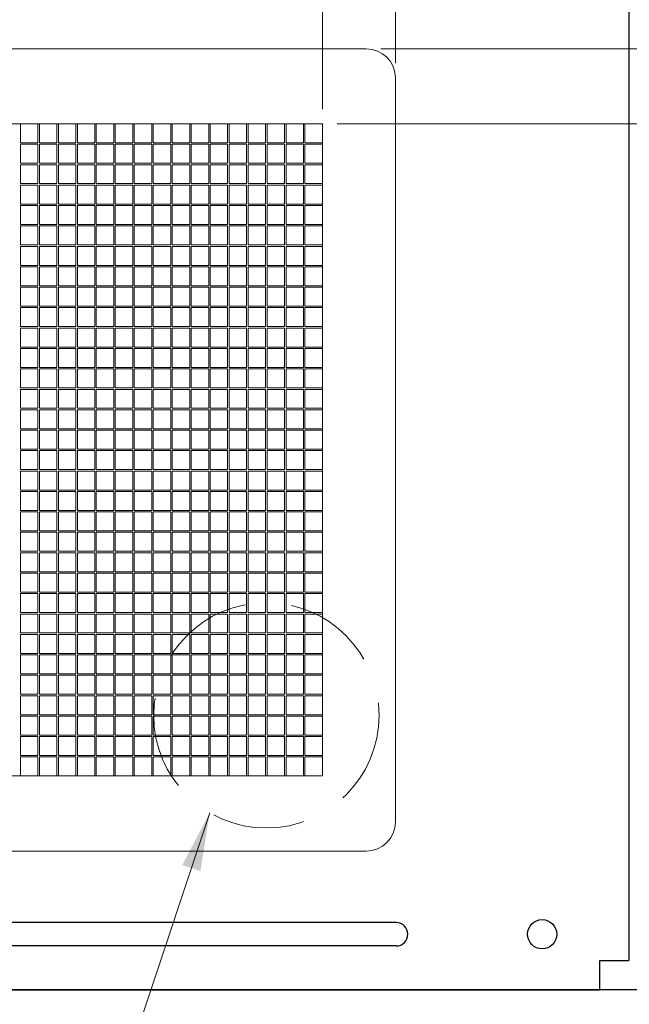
# Model space of a CAD drawing. Extents: x -299 to 677, y 13 to 274.
# Tile 13 of 16: x 528 to 549, y 121 to 155. Entities that reach past the tile are written whole.
import ezdxf

# ---------------------------------------------------------------- set-up
doc = ezdxf.new("R2010")
doc.units = 0
doc.linetypes.add('HIDDEN2', pattern=[4.7625, 3.175, -1.5875])
doc.layers.get('DEFPOINTS').update_dxf_attribs({"color": 252, "linetype": 'CONTINUOUS'})
for name, color, linetype, lineweight in [('-Dim_mm', 5, 'CONTINUOUS', 13), ('-Text', 7, 'CONTINUOUS', 9), ('AA Detail', 6, 'CONTINUOUS', 20), ('ACTIVE_AREA', 6, 'CONTINUOUS', 0), ('Detail Circle', 132, 'HIDDEN2', 20), ('VIEW_AREA', 44, 'CONTINUOUS', 20)]:
    doc.layers.add(name, color=color, linetype=linetype, lineweight=lineweight)
doc.layers.add('BZL', color=7, linetype='CONTINUOUS')
doc.layers.add('PCB', color=94, linetype='CONTINUOUS')
doc.styles.add('STYLE1', font='ARIAL.TTF')
doc.dimstyles.new('10x LO_mm', dxfattribs={"dimtxt": 2.6666, "dimasz": 2, "dimexe": 0.5, "dimexo": 0.5, "dimgap": 0.5, "dimtad": 1, "dimlfac": 0.1, "dimzin": 4, "dimdsep": 46, "dimtxsty": 'STYLE1', "dimcen": -2.5, "dimclrd": 256, "dimclre": 256, "dimclrt": 256, "dimadec": 0, "dimazin": 0, "dimtp": 0.5, "dimtm": 0.5, "dimtfac": 1, "dimtmove": 0, "dimatfit": 1, "dimfxl": 1, "dimtolj": 1, "dimtzin": 0, "dimlwd": -1, "dimlwe": -1, "dimarcsym": 0})
doc.dimstyles.new('LO_mm', dxfattribs={"dimtxt": 2.6666, "dimasz": 3, "dimexe": 0.5, "dimexo": 0.5, "dimgap": 0.5, "dimtad": 1, "dimzin": 4, "dimdsep": 46, "dimtxsty": 'STYLE1', "dimcen": -2.5, "dimclrd": 256, "dimclre": 256, "dimclrt": 256, "dimadec": 0, "dimazin": 0, "dimtp": 0.5, "dimtm": 0.5, "dimtfac": 1, "dimtmove": 0, "dimatfit": 1, "dimfxl": 1, "dimtolj": 1, "dimtzin": 0, "dimlwd": -1, "dimlwe": -1, "dimarcsym": 0})

# ---------------------------------------------------------------- blocks, each defined once
blk = doc.blocks.new('va')
at = {"layer": 'VIEW_AREA'}
for p, q in [((453.829, 176.903), (534.779, 176.903)), ((535.779, 175.903), (535.779, 150.403)), ((453.829, 149.403), (534.779, 149.403))]:
    blk.add_line(p, q, dxfattribs=at)
for centre, start, end in [((534.779, 175.903), 0, 90), ((534.779, 150.403), 270, 0)]:
    blk.add_arc(centre, 1, start, end, dxfattribs=at)
blk = doc.blocks.new('bezel')
at = {"layer": 'BZL'}
for p, q in [((543.779, 180.653), (543.779, 145.653)), ((535.804, 146.953), (452.804, 146.953)), ((535.804, 146.153), (452.804, 146.153)), ((542.779, 144.653), (542.779, 145.653)), ((542.779, 145.653), (543.779, 145.653)), ((445.829, 144.653), (542.779, 144.653))]:
    blk.add_line(p, q, dxfattribs=at)
blk.add_circle((540.804, 146.553), 0.5, dxfattribs=at)
blk.add_arc((535.804, 146.553), 0.4, 270, 90, dxfattribs=at)
blk = doc.blocks.new('*D93')
at = {"layer": '-Dim_mm'}
for p, q in [((598.588, 161.352), (598.588, 172.406)), ((585.755, 158.352), (599.088, 158.352)), ((598.588, 153.602), (598.588, 158.352)), ((540.73, 153.602), (599.088, 153.602)), ((598.588, 150.602), (598.588, 147.602))]:
    blk.add_line(p, q, dxfattribs=at)
for points in [[(598.088, 161.352), (599.088, 161.352), (598.588, 158.352)], [(598.088, 150.602), (599.088, 150.602), (598.588, 153.602)]]:
    blk.add_solid(points, dxfattribs=at)
at = {"layer": 'DEFPOINTS', "color": 0}
for p in [(585.255, 158.352), (598.588, 158.352), (540.23, 153.602)]:
    blk.add_point(p, dxfattribs=at)
at = {"layer": '-Dim_mm', "insert": (596.732, 168.379), "char_height": 2.6666, "attachment_point": 5, "rotation": 90, "style": 'STYLE1'}
blk.add_mtext('\\A1;4.75', dxfattribs=at)
blk = doc.blocks.new('*D94')
at = {"layer": '-Dim_mm'}
for p, q in [((605.255, 161.352), (605.255, 172.256)), ((585.755, 158.352), (605.755, 158.352)), ((605.255, 151.027), (605.255, 158.352)), ((539.23, 151.027), (605.755, 151.027)), ((605.255, 148.027), (605.255, 145.027))]:
    blk.add_line(p, q, dxfattribs=at)
for points in [[(604.755, 161.352), (605.755, 161.352), (605.255, 158.352)], [(604.755, 148.027), (605.755, 148.027), (605.255, 151.027)]]:
    blk.add_solid(points, dxfattribs=at)
at = {"layer": 'DEFPOINTS', "color": 0}
for p in [(585.255, 158.352), (605.255, 158.352), (538.73, 151.027)]:
    blk.add_point(p, dxfattribs=at)
at = {"layer": '-Dim_mm', "insert": (603.392, 168.304), "char_height": 2.6666, "attachment_point": 5, "rotation": 90, "style": 'STYLE1'}
blk.add_mtext('\\A1;7.33', dxfattribs=at)
blk = doc.blocks.new('*D69')
at = {"layer": '-Dim_mm'}
for p, q in [((460.78, 151.527), (460.78, 165.518)), ((538.73, 151.527), (538.73, 165.518)), ((535.73, 165.018), (463.78, 165.018))]:
    blk.add_line(p, q, dxfattribs=at)
for points in [[(463.78, 165.518), (463.78, 164.518), (460.78, 165.018)], [(535.73, 165.518), (535.73, 164.518), (538.73, 165.018)]]:
    blk.add_solid(points, dxfattribs=at)
at = {"layer": 'DEFPOINTS', "color": 0}
for p in [(460.78, 165.018), (460.78, 151.027), (538.73, 151.027)]:
    blk.add_point(p, dxfattribs=at)
at = {"layer": '-Dim_mm', "insert": (499.755, 166.88), "char_height": 2.6666, "attachment_point": 5, "style": 'STYLE1'}
blk.add_mtext('\\A1;77.95 Active Area', dxfattribs=at)
blk = doc.blocks.new('*D70')
at = {"layer": '-Dim_mm'}
for p, q in [((458.28, 153.102), (458.28, 172.185)), ((541.23, 153.102), (541.23, 172.185)), ((538.23, 171.685), (461.28, 171.685))]:
    blk.add_line(p, q, dxfattribs=at)
for points in [[(461.28, 172.185), (461.28, 171.185), (458.28, 171.685)], [(538.23, 172.185), (538.23, 171.185), (541.23, 171.685)]]:
    blk.add_solid(points, dxfattribs=at)
at = {"layer": 'DEFPOINTS', "color": 0}
for p in [(458.28, 171.685), (458.28, 152.602), (541.23, 152.602)]:
    blk.add_point(p, dxfattribs=at)
at = {"layer": '-Dim_mm', "insert": (499.755, 173.916), "char_height": 2.6666, "attachment_point": 5, "style": 'STYLE1'}
blk.add_mtext('\\A1;82.95 Viewing Area', dxfattribs=at)

msp = doc.modelspace()

# ---------------------------------------------------------------- linework, layer by layer
at = {"layer": 'AA Detail'}
msp.add_lwpolyline([(460.78, 151.027), (538.73, 151.027), (538.73, 128.677), (460.78, 128.677)], close=True, dxfattribs=at)
at = {"layer": 'ACTIVE_AREA'}
for points in [[(528.38, 150.377), (528.98, 150.377), (528.98, 151.027), (528.38, 151.027)], [(529.03, 150.377), (529.63, 150.377), (529.63, 151.027), (529.03, 151.027)], [(529.68, 150.377), (530.28, 150.377), (530.28, 151.027), (529.68, 151.027)], [(530.33, 150.377), (530.93, 150.377), (530.93, 151.027), (530.33, 151.027)], [(530.98, 150.377), (531.58, 150.377), (531.58, 151.027), (530.98, 151.027)], [(531.63, 150.377), (532.23, 150.377), (532.23, 151.027), (531.63, 151.027)], [(532.28, 150.377), (532.88, 150.377), (532.88, 151.027), (532.28, 151.027)], [(532.93, 150.377), (533.53, 150.377), (533.53, 151.027), (532.93, 151.027)], [(533.58, 150.377), (534.18, 150.377), (534.18, 151.027), (533.58, 151.027)], [(534.23, 150.377), (534.83, 150.377), (534.83, 151.027), (534.23, 151.027)], [(534.88, 150.377), (535.48, 150.377), (535.48, 151.027), (534.88, 151.027)], [(535.53, 150.377), (536.13, 150.377), (536.13, 151.027), (535.53, 151.027)], [(536.18, 150.377), (536.78, 150.377), (536.78, 151.027), (536.18, 151.027)], [(536.83, 150.377), (537.43, 150.377), (537.43, 151.027), (536.83, 151.027)], [(537.48, 150.377), (538.08, 150.377), (538.08, 151.027), (537.48, 151.027)], [(538.13, 150.377), (538.73, 150.377), (538.73, 151.027), (538.13, 151.027)], [(528.38, 149.677), (528.98, 149.677), (528.98, 150.327), (528.38, 150.327)], [(529.03, 149.677), (529.63, 149.677), (529.63, 150.327), (529.03, 150.327)], [(529.68, 149.677), (530.28, 149.677), (530.28, 150.327), (529.68, 150.327)], [(530.33, 149.677), (530.93, 149.677), (530.93, 150.327), (530.33, 150.327)], [(530.98, 149.677), (531.58, 149.677), (531.58, 150.327), (530.98, 150.327)], [(531.63, 149.677), (532.23, 149.677), (532.23, 150.327), (531.63, 150.327)], [(532.28, 149.677), (532.88, 149.677), (532.88, 150.327), (532.28, 150.327)], [(532.93, 149.677), (533.53, 149.677), (533.53, 150.327), (532.93, 150.327)], [(533.58, 149.677), (534.18, 149.677), (534.18, 150.327), (533.58, 150.327)], [(534.23, 149.677), (534.83, 149.677), (534.83, 150.327), (534.23, 150.327)], [(534.88, 149.677), (535.48, 149.677), (535.48, 150.327), (534.88, 150.327)], [(535.53, 149.677), (536.13, 149.677), (536.13, 150.327), (535.53, 150.327)], [(536.18, 149.677), (536.78, 149.677), (536.78, 150.327), (536.18, 150.327)], [(536.83, 149.677), (537.43, 149.677), (537.43, 150.327), (536.83, 150.327)], [(537.48, 149.677), (538.08, 149.677), (538.08, 150.327), (537.48, 150.327)], [(538.13, 149.677), (538.73, 149.677), (538.73, 150.327), (538.13, 150.327)], [(528.38, 148.977), (528.98, 148.977), (528.98, 149.627), (528.38, 149.627)], [(529.03, 148.977), (529.63, 148.977), (529.63, 149.627), (529.03, 149.627)], [(529.68, 148.977), (530.28, 148.977), (530.28, 149.627), (529.68, 149.627)], [(530.33, 148.977), (530.93, 148.977), (530.93, 149.627), (530.33, 149.627)], [(530.98, 148.977), (531.58, 148.977), (531.58, 149.627), (530.98, 149.627)], [(531.63, 148.977), (532.23, 148.977), (532.23, 149.627), (531.63, 149.627)], [(532.28, 148.977), (532.88, 148.977), (532.88, 149.627), (532.28, 149.627)], [(532.93, 148.977), (533.53, 148.977), (533.53, 149.627), (532.93, 149.627)], [(533.58, 148.977), (534.18, 148.977), (534.18, 149.627), (533.58, 149.627)], [(534.23, 148.977), (534.83, 148.977), (534.83, 149.627), (534.23, 149.627)], [(534.88, 148.977), (535.48, 148.977), (535.48, 149.627), (534.88, 149.627)], [(535.53, 148.977), (536.13, 148.977), (536.13, 149.627), (535.53, 149.627)], [(536.18, 148.977), (536.78, 148.977), (536.78, 149.627), (536.18, 149.627)], [(536.83, 148.977), (537.43, 148.977), (537.43, 149.627), (536.83, 149.627)], [(537.48, 148.977), (538.08, 148.977), (538.08, 149.627), (537.48, 149.627)], [(538.13, 148.977), (538.73, 148.977), (538.73, 149.627), (538.13, 149.627)], [(528.38, 148.277), (528.98, 148.277), (528.98, 148.927), (528.38, 148.927)], [(529.03, 148.277), (529.63, 148.277), (529.63, 148.927), (529.03, 148.927)], [(529.68, 148.277), (530.28, 148.277), (530.28, 148.927), (529.68, 148.927)], [(530.33, 148.277), (530.93, 148.277), (530.93, 148.927), (530.33, 148.927)], [(530.98, 148.277), (531.58, 148.277), (531.58, 148.927), (530.98, 148.927)], [(531.63, 148.277), (532.23, 148.277), (532.23, 148.927), (531.63, 148.927)], [(532.28, 148.277), (532.88, 148.277), (532.88, 148.927), (532.28, 148.927)], [(532.93, 148.277), (533.53, 148.277), (533.53, 148.927), (532.93, 148.927)], [(533.58, 148.277), (534.18, 148.277), (534.18, 148.927), (533.58, 148.927)], [(534.23, 148.277), (534.83, 148.277), (534.83, 148.927), (534.23, 148.927)], [(534.88, 148.277), (535.48, 148.277), (535.48, 148.927), (534.88, 148.927)], [(535.53, 148.277), (536.13, 148.277), (536.13, 148.927), (535.53, 148.927)], [(536.18, 148.277), (536.78, 148.277), (536.78, 148.927), (536.18, 148.927)], [(536.83, 148.277), (537.43, 148.277), (537.43, 148.927), (536.83, 148.927)], [(537.48, 148.277), (538.08, 148.277), (538.08, 148.927), (537.48, 148.927)], [(538.13, 148.277), (538.73, 148.277), (538.73, 148.927), (538.13, 148.927)], [(528.38, 147.577), (528.98, 147.577), (528.98, 148.227), (528.38, 148.227)], [(529.03, 147.577), (529.63, 147.577), (529.63, 148.227), (529.03, 148.227)], [(529.68, 147.577), (530.28, 147.577), (530.28, 148.227), (529.68, 148.227)], [(530.33, 147.577), (530.93, 147.577), (530.93, 148.227), (530.33, 148.227)], [(530.98, 147.577), (531.58, 147.577), (531.58, 148.227), (530.98, 148.227)], [(531.63, 147.577), (532.23, 147.577), (532.23, 148.227), (531.63, 148.227)], [(532.28, 147.577), (532.88, 147.577), (532.88, 148.227), (532.28, 148.227)], [(532.93, 147.577), (533.53, 147.577), (533.53, 148.227), (532.93, 148.227)], [(533.58, 147.577), (534.18, 147.577), (534.18, 148.227), (533.58, 148.227)], [(534.23, 147.577), (534.83, 147.577), (534.83, 148.227), (534.23, 148.227)], [(534.88, 147.577), (535.48, 147.577), (535.48, 148.227), (534.88, 148.227)], [(535.53, 147.577), (536.13, 147.577), (536.13, 148.227), (535.53, 148.227)], [(536.18, 147.577), (536.78, 147.577), (536.78, 148.227), (536.18, 148.227)], [(536.83, 147.577), (537.43, 147.577), (537.43, 148.227), (536.83, 148.227)], [(537.48, 147.577), (538.08, 147.577), (538.08, 148.227), (537.48, 148.227)], [(538.13, 147.577), (538.73, 147.577), (538.73, 148.227), (538.13, 148.227)], [(528.38, 146.877), (528.98, 146.877), (528.98, 147.527), (528.38, 147.527)], [(529.03, 146.877), (529.63, 146.877), (529.63, 147.527), (529.03, 147.527)], [(529.68, 146.877), (530.28, 146.877), (530.28, 147.527), (529.68, 147.527)], [(530.33, 146.877), (530.93, 146.877), (530.93, 147.527), (530.33, 147.527)], [(530.98, 146.877), (531.58, 146.877), (531.58, 147.527), (530.98, 147.527)], [(531.63, 146.877), (532.23, 146.877), (532.23, 147.527), (531.63, 147.527)], [(532.28, 146.877), (532.88, 146.877), (532.88, 147.527), (532.28, 147.527)], [(532.93, 146.877), (533.53, 146.877), (533.53, 147.527), (532.93, 147.527)], [(533.58, 146.877), (534.18, 146.877), (534.18, 147.527), (533.58, 147.527)], [(534.23, 146.877), (534.83, 146.877), (534.83, 147.527), (534.23, 147.527)], [(534.88, 146.877), (535.48, 146.877), (535.48, 147.527), (534.88, 147.527)], [(535.53, 146.877), (536.13, 146.877), (536.13, 147.527), (535.53, 147.527)], [(536.18, 146.877), (536.78, 146.877), (536.78, 147.527), (536.18, 147.527)], [(536.83, 146.877), (537.43, 146.877), (537.43, 147.527), (536.83, 147.527)], [(537.48, 146.877), (538.08, 146.877), (538.08, 147.527), (537.48, 147.527)], [(538.13, 146.877), (538.73, 146.877), (538.73, 147.527), (538.13, 147.527)], [(528.38, 146.177), (528.98, 146.177), (528.98, 146.827), (528.38, 146.827)], [(529.03, 146.177), (529.63, 146.177), (529.63, 146.827), (529.03, 146.827)], [(529.68, 146.177), (530.28, 146.177), (530.28, 146.827), (529.68, 146.827)], [(530.33, 146.177), (530.93, 146.177), (530.93, 146.827), (530.33, 146.827)], [(530.98, 146.177), (531.58, 146.177), (531.58, 146.827), (530.98, 146.827)], [(531.63, 146.177), (532.23, 146.177), (532.23, 146.827), (531.63, 146.827)], [(532.28, 146.177), (532.88, 146.177), (532.88, 146.827), (532.28, 146.827)], [(532.93, 146.177), (533.53, 146.177), (533.53, 146.827), (532.93, 146.827)], [(533.58, 146.177), (534.18, 146.177), (534.18, 146.827), (533.58, 146.827)], [(534.23, 146.177), (534.83, 146.177), (534.83, 146.827), (534.23, 146.827)], [(534.88, 146.177), (535.48, 146.177), (535.48, 146.827), (534.88, 146.827)], [(535.53, 146.177), (536.13, 146.177), (536.13, 146.827), (535.53, 146.827)], [(536.18, 146.177), (536.78, 146.177), (536.78, 146.827), (536.18, 146.827)], [(536.83, 146.177), (537.43, 146.177), (537.43, 146.827), (536.83, 146.827)], [(537.48, 146.177), (538.08, 146.177), (538.08, 146.827), (537.48, 146.827)], [(538.13, 146.177), (538.73, 146.177), (538.73, 146.827), (538.13, 146.827)], [(528.38, 145.477), (528.98, 145.477), (528.98, 146.127), (528.38, 146.127)], [(529.03, 145.477), (529.63, 145.477), (529.63, 146.127), (529.03, 146.127)], [(529.68, 145.477), (530.28, 145.477), (530.28, 146.127), (529.68, 146.127)], [(530.33, 145.477), (530.93, 145.477), (530.93, 146.127), (530.33, 146.127)], [(530.98, 145.477), (531.58, 145.477), (531.58, 146.127), (530.98, 146.127)], [(531.63, 145.477), (532.23, 145.477), (532.23, 146.127), (531.63, 146.127)], [(532.28, 145.477), (532.88, 145.477), (532.88, 146.127), (532.28, 146.127)], [(532.93, 145.477), (533.53, 145.477), (533.53, 146.127), (532.93, 146.127)], [(533.58, 145.477), (534.18, 145.477), (534.18, 146.127), (533.58, 146.127)], [(534.23, 145.477), (534.83, 145.477), (534.83, 146.127), (534.23, 146.127)], [(534.88, 145.477), (535.48, 145.477), (535.48, 146.127), (534.88, 146.127)], [(535.53, 145.477), (536.13, 145.477), (536.13, 146.127), (535.53, 146.127)], [(536.18, 145.477), (536.78, 145.477), (536.78, 146.127), (536.18, 146.127)], [(536.83, 145.477), (537.43, 145.477), (537.43, 146.127), (536.83, 146.127)], [(537.48, 145.477), (538.08, 145.477), (538.08, 146.127), (537.48, 146.127)], [(538.13, 145.477), (538.73, 145.477), (538.73, 146.127), (538.13, 146.127)], [(528.38, 144.777), (528.98, 144.777), (528.98, 145.427), (528.38, 145.427)], [(529.03, 144.777), (529.63, 144.777), (529.63, 145.427), (529.03, 145.427)], [(529.68, 144.777), (530.28, 144.777), (530.28, 145.427), (529.68, 145.427)], [(530.33, 144.777), (530.93, 144.777), (530.93, 145.427), (530.33, 145.427)], [(530.98, 144.777), (531.58, 144.777), (531.58, 145.427), (530.98, 145.427)], [(531.63, 144.777), (532.23, 144.777), (532.23, 145.427), (531.63, 145.427)], [(532.28, 144.777), (532.88, 144.777), (532.88, 145.427), (532.28, 145.427)], [(532.93, 144.777), (533.53, 144.777), (533.53, 145.427), (532.93, 145.427)], [(533.58, 144.777), (534.18, 144.777), (534.18, 145.427), (533.58, 145.427)], [(534.23, 144.777), (534.83, 144.777), (534.83, 145.427), (534.23, 145.427)], [(534.88, 144.777), (535.48, 144.777), (535.48, 145.427), (534.88, 145.427)], [(535.53, 144.777), (536.13, 144.777), (536.13, 145.427), (535.53, 145.427)], [(536.18, 144.777), (536.78, 144.777), (536.78, 145.427), (536.18, 145.427)], [(536.83, 144.777), (537.43, 144.777), (537.43, 145.427), (536.83, 145.427)], [(537.48, 144.777), (538.08, 144.777), (538.08, 145.427), (537.48, 145.427)], [(538.13, 144.777), (538.73, 144.777), (538.73, 145.427), (538.13, 145.427)], [(528.38, 144.077), (528.98, 144.077), (528.98, 144.727), (528.38, 144.727)], [(529.03, 144.077), (529.63, 144.077), (529.63, 144.727), (529.03, 144.727)], [(529.68, 144.077), (530.28, 144.077), (530.28, 144.727), (529.68, 144.727)], [(530.33, 144.077), (530.93, 144.077), (530.93, 144.727), (530.33, 144.727)], [(530.98, 144.077), (531.58, 144.077), (531.58, 144.727), (530.98, 144.727)], [(531.63, 144.077), (532.23, 144.077), (532.23, 144.727), (531.63, 144.727)], [(532.28, 144.077), (532.88, 144.077), (532.88, 144.727), (532.28, 144.727)], [(532.93, 144.077), (533.53, 144.077), (533.53, 144.727), (532.93, 144.727)], [(533.58, 144.077), (534.18, 144.077), (534.18, 144.727), (533.58, 144.727)], [(534.23, 144.077), (534.83, 144.077), (534.83, 144.727), (534.23, 144.727)], [(534.88, 144.077), (535.48, 144.077), (535.48, 144.727), (534.88, 144.727)], [(535.53, 144.077), (536.13, 144.077), (536.13, 144.727), (535.53, 144.727)], [(536.18, 144.077), (536.78, 144.077), (536.78, 144.727), (536.18, 144.727)], [(536.83, 144.077), (537.43, 144.077), (537.43, 144.727), (536.83, 144.727)], [(537.48, 144.077), (538.08, 144.077), (538.08, 144.727), (537.48, 144.727)], [(538.13, 144.077), (538.73, 144.077), (538.73, 144.727), (538.13, 144.727)], [(528.38, 143.377), (528.98, 143.377), (528.98, 144.027), (528.38, 144.027)], [(529.03, 143.377), (529.63, 143.377), (529.63, 144.027), (529.03, 144.027)], [(529.68, 143.377), (530.28, 143.377), (530.28, 144.027), (529.68, 144.027)], [(530.33, 143.377), (530.93, 143.377), (530.93, 144.027), (530.33, 144.027)], [(530.98, 143.377), (531.58, 143.377), (531.58, 144.027), (530.98, 144.027)], [(531.63, 143.377), (532.23, 143.377), (532.23, 144.027), (531.63, 144.027)], [(532.28, 143.377), (532.88, 143.377), (532.88, 144.027), (532.28, 144.027)], [(532.93, 143.377), (533.53, 143.377), (533.53, 144.027), (532.93, 144.027)], [(533.58, 143.377), (534.18, 143.377), (534.18, 144.027), (533.58, 144.027)], [(534.23, 143.377), (534.83, 143.377), (534.83, 144.027), (534.23, 144.027)], [(534.88, 143.377), (535.48, 143.377), (535.48, 144.027), (534.88, 144.027)], [(535.53, 143.377), (536.13, 143.377), (536.13, 144.027), (535.53, 144.027)], [(536.18, 143.377), (536.78, 143.377), (536.78, 144.027), (536.18, 144.027)], [(536.83, 143.377), (537.43, 143.377), (537.43, 144.027), (536.83, 144.027)], [(537.48, 143.377), (538.08, 143.377), (538.08, 144.027), (537.48, 144.027)], [(538.13, 143.377), (538.73, 143.377), (538.73, 144.027), (538.13, 144.027)], [(528.38, 142.677), (528.98, 142.677), (528.98, 143.327), (528.38, 143.327)], [(529.03, 142.677), (529.63, 142.677), (529.63, 143.327), (529.03, 143.327)], [(529.68, 142.677), (530.28, 142.677), (530.28, 143.327), (529.68, 143.327)], [(530.33, 142.677), (530.93, 142.677), (530.93, 143.327), (530.33, 143.327)], [(530.98, 142.677), (531.58, 142.677), (531.58, 143.327), (530.98, 143.327)], [(531.63, 142.677), (532.23, 142.677), (532.23, 143.327), (531.63, 143.327)], [(532.28, 142.677), (532.88, 142.677), (532.88, 143.327), (532.28, 143.327)], [(532.93, 142.677), (533.53, 142.677), (533.53, 143.327), (532.93, 143.327)], [(533.58, 142.677), (534.18, 142.677), (534.18, 143.327), (533.58, 143.327)], [(534.23, 142.677), (534.83, 142.677), (534.83, 143.327), (534.23, 143.327)], [(534.88, 142.677), (535.48, 142.677), (535.48, 143.327), (534.88, 143.327)], [(535.53, 142.677), (536.13, 142.677), (536.13, 143.327), (535.53, 143.327)], [(536.18, 142.677), (536.78, 142.677), (536.78, 143.327), (536.18, 143.327)], [(536.83, 142.677), (537.43, 142.677), (537.43, 143.327), (536.83, 143.327)], [(537.48, 142.677), (538.08, 142.677), (538.08, 143.327), (537.48, 143.327)], [(538.13, 142.677), (538.73, 142.677), (538.73, 143.327), (538.13, 143.327)], [(528.38, 141.977), (528.98, 141.977), (528.98, 142.627), (528.38, 142.627)], [(529.03, 141.977), (529.63, 141.977), (529.63, 142.627), (529.03, 142.627)], [(529.68, 141.977), (530.28, 141.977), (530.28, 142.627), (529.68, 142.627)], [(530.33, 141.977), (530.93, 141.977), (530.93, 142.627), (530.33, 142.627)], [(530.98, 141.977), (531.58, 141.977), (531.58, 142.627), (530.98, 142.627)], [(531.63, 141.977), (532.23, 141.977), (532.23, 142.627), (531.63, 142.627)], [(532.28, 141.977), (532.88, 141.977), (532.88, 142.627), (532.28, 142.627)], [(532.93, 141.977), (533.53, 141.977), (533.53, 142.627), (532.93, 142.627)], [(533.58, 141.977), (534.18, 141.977), (534.18, 142.627), (533.58, 142.627)], [(534.23, 141.977), (534.83, 141.977), (534.83, 142.627), (534.23, 142.627)], [(534.88, 141.977), (535.48, 141.977), (535.48, 142.627), (534.88, 142.627)], [(535.53, 141.977), (536.13, 141.977), (536.13, 142.627), (535.53, 142.627)], [(536.18, 141.977), (536.78, 141.977), (536.78, 142.627), (536.18, 142.627)], [(536.83, 141.977), (537.43, 141.977), (537.43, 142.627), (536.83, 142.627)], [(537.48, 141.977), (538.08, 141.977), (538.08, 142.627), (537.48, 142.627)], [(538.13, 141.977), (538.73, 141.977), (538.73, 142.627), (538.13, 142.627)], [(528.38, 141.277), (528.98, 141.277), (528.98, 141.927), (528.38, 141.927)], [(529.03, 141.277), (529.63, 141.277), (529.63, 141.927), (529.03, 141.927)], [(529.68, 141.277), (530.28, 141.277), (530.28, 141.927), (529.68, 141.927)], [(530.33, 141.277), (530.93, 141.277), (530.93, 141.927), (530.33, 141.927)], [(530.98, 141.277), (531.58, 141.277), (531.58, 141.927), (530.98, 141.927)], [(531.63, 141.277), (532.23, 141.277), (532.23, 141.927), (531.63, 141.927)], [(532.28, 141.277), (532.88, 141.277), (532.88, 141.927), (532.28, 141.927)], [(532.93, 141.277), (533.53, 141.277), (533.53, 141.927), (532.93, 141.927)], [(533.58, 141.277), (534.18, 141.277), (534.18, 141.927), (533.58, 141.927)], [(534.23, 141.277), (534.83, 141.277), (534.83, 141.927), (534.23, 141.927)], [(534.88, 141.277), (535.48, 141.277), (535.48, 141.927), (534.88, 141.927)], [(535.53, 141.277), (536.13, 141.277), (536.13, 141.927), (535.53, 141.927)], [(536.18, 141.277), (536.78, 141.277), (536.78, 141.927), (536.18, 141.927)], [(536.83, 141.277), (537.43, 141.277), (537.43, 141.927), (536.83, 141.927)], [(537.48, 141.277), (538.08, 141.277), (538.08, 141.927), (537.48, 141.927)], [(538.13, 141.277), (538.73, 141.277), (538.73, 141.927), (538.13, 141.927)], [(528.38, 140.577), (528.98, 140.577), (528.98, 141.227), (528.38, 141.227)], [(529.03, 140.577), (529.63, 140.577), (529.63, 141.227), (529.03, 141.227)], [(529.68, 140.577), (530.28, 140.577), (530.28, 141.227), (529.68, 141.227)], [(530.33, 140.577), (530.93, 140.577), (530.93, 141.227), (530.33, 141.227)], [(530.98, 140.577), (531.58, 140.577), (531.58, 141.227), (530.98, 141.227)], [(531.63, 140.577), (532.23, 140.577), (532.23, 141.227), (531.63, 141.227)], [(532.28, 140.577), (532.88, 140.577), (532.88, 141.227), (532.28, 141.227)], [(532.93, 140.577), (533.53, 140.577), (533.53, 141.227), (532.93, 141.227)], [(533.58, 140.577), (534.18, 140.577), (534.18, 141.227), (533.58, 141.227)], [(534.23, 140.577), (534.83, 140.577), (534.83, 141.227), (534.23, 141.227)], [(534.88, 140.577), (535.48, 140.577), (535.48, 141.227), (534.88, 141.227)], [(535.53, 140.577), (536.13, 140.577), (536.13, 141.227), (535.53, 141.227)], [(536.18, 140.577), (536.78, 140.577), (536.78, 141.227), (536.18, 141.227)], [(536.83, 140.577), (537.43, 140.577), (537.43, 141.227), (536.83, 141.227)], [(537.48, 140.577), (538.08, 140.577), (538.08, 141.227), (537.48, 141.227)], [(538.13, 140.577), (538.73, 140.577), (538.73, 141.227), (538.13, 141.227)], [(528.38, 139.877), (528.98, 139.877), (528.98, 140.527), (528.38, 140.527)], [(529.03, 139.877), (529.63, 139.877), (529.63, 140.527), (529.03, 140.527)], [(529.68, 139.877), (530.28, 139.877), (530.28, 140.527), (529.68, 140.527)], [(530.33, 139.877), (530.93, 139.877), (530.93, 140.527), (530.33, 140.527)], [(530.98, 139.877), (531.58, 139.877), (531.58, 140.527), (530.98, 140.527)], [(531.63, 139.877), (532.23, 139.877), (532.23, 140.527), (531.63, 140.527)], [(532.28, 139.877), (532.88, 139.877), (532.88, 140.527), (532.28, 140.527)], [(532.93, 139.877), (533.53, 139.877), (533.53, 140.527), (532.93, 140.527)], [(533.58, 139.877), (534.18, 139.877), (534.18, 140.527), (533.58, 140.527)], [(534.23, 139.877), (534.83, 139.877), (534.83, 140.527), (534.23, 140.527)], [(534.88, 139.877), (535.48, 139.877), (535.48, 140.527), (534.88, 140.527)], [(535.53, 139.877), (536.13, 139.877), (536.13, 140.527), (535.53, 140.527)], [(536.18, 139.877), (536.78, 139.877), (536.78, 140.527), (536.18, 140.527)], [(536.83, 139.877), (537.43, 139.877), (537.43, 140.527), (536.83, 140.527)], [(537.48, 139.877), (538.08, 139.877), (538.08, 140.527), (537.48, 140.527)], [(538.13, 139.877), (538.73, 139.877), (538.73, 140.527), (538.13, 140.527)], [(528.38, 139.827), (528.98, 139.827), (528.98, 139.177), (528.38, 139.177)], [(529.03, 139.827), (529.63, 139.827), (529.63, 139.177), (529.03, 139.177)], [(529.68, 139.827), (530.28, 139.827), (530.28, 139.177), (529.68, 139.177)], [(530.33, 139.827), (530.93, 139.827), (530.93, 139.177), (530.33, 139.177)], [(530.98, 139.827), (531.58, 139.827), (531.58, 139.177), (530.98, 139.177)], [(531.63, 139.827), (532.23, 139.827), (532.23, 139.177), (531.63, 139.177)], [(532.28, 139.827), (532.88, 139.827), (532.88, 139.177), (532.28, 139.177)], [(532.93, 139.827), (533.53, 139.827), (533.53, 139.177), (532.93, 139.177)], [(533.58, 139.827), (534.18, 139.827), (534.18, 139.177), (533.58, 139.177)], [(534.23, 139.827), (534.83, 139.827), (534.83, 139.177), (534.23, 139.177)], [(534.88, 139.827), (535.48, 139.827), (535.48, 139.177), (534.88, 139.177)], [(535.53, 139.827), (536.13, 139.827), (536.13, 139.177), (535.53, 139.177)], [(536.18, 139.827), (536.78, 139.827), (536.78, 139.177), (536.18, 139.177)], [(536.83, 139.827), (537.43, 139.827), (537.43, 139.177), (536.83, 139.177)], [(537.48, 139.827), (538.08, 139.827), (538.08, 139.177), (537.48, 139.177)], [(538.13, 139.827), (538.73, 139.827), (538.73, 139.177), (538.13, 139.177)], [(528.38, 139.127), (528.98, 139.127), (528.98, 138.477), (528.38, 138.477)], [(529.03, 139.127), (529.63, 139.127), (529.63, 138.477), (529.03, 138.477)], [(529.68, 139.127), (530.28, 139.127), (530.28, 138.477), (529.68, 138.477)], [(530.33, 139.127), (530.93, 139.127), (530.93, 138.477), (530.33, 138.477)], [(530.98, 139.127), (531.58, 139.127), (531.58, 138.477), (530.98, 138.477)], [(531.63, 139.127), (532.23, 139.127), (532.23, 138.477), (531.63, 138.477)], [(532.28, 139.127), (532.88, 139.127), (532.88, 138.477), (532.28, 138.477)], [(532.93, 139.127), (533.53, 139.127), (533.53, 138.477), (532.93, 138.477)], [(533.58, 139.127), (534.18, 139.127), (534.18, 138.477), (533.58, 138.477)], [(534.23, 139.127), (534.83, 139.127), (534.83, 138.477), (534.23, 138.477)], [(534.88, 139.127), (535.48, 139.127), (535.48, 138.477), (534.88, 138.477)], [(535.53, 139.127), (536.13, 139.127), (536.13, 138.477), (535.53, 138.477)], [(536.18, 139.127), (536.78, 139.127), (536.78, 138.477), (536.18, 138.477)], [(536.83, 139.127), (537.43, 139.127), (537.43, 138.477), (536.83, 138.477)], [(537.48, 139.127), (538.08, 139.127), (538.08, 138.477), (537.48, 138.477)], [(538.13, 139.127), (538.73, 139.127), (538.73, 138.477), (538.13, 138.477)], [(528.38, 138.427), (528.98, 138.427), (528.98, 137.777), (528.38, 137.777)], [(529.03, 138.427), (529.63, 138.427), (529.63, 137.777), (529.03, 137.777)], [(529.68, 138.427), (530.28, 138.427), (530.28, 137.777), (529.68, 137.777)], [(530.33, 138.427), (530.93, 138.427), (530.93, 137.777), (530.33, 137.777)], [(530.98, 138.427), (531.58, 138.427), (531.58, 137.777), (530.98, 137.777)], [(531.63, 138.427), (532.23, 138.427), (532.23, 137.777), (531.63, 137.777)], [(532.28, 138.427), (532.88, 138.427), (532.88, 137.777), (532.28, 137.777)], [(532.93, 138.427), (533.53, 138.427), (533.53, 137.777), (532.93, 137.777)], [(533.58, 138.427), (534.18, 138.427), (534.18, 137.777), (533.58, 137.777)], [(534.23, 138.427), (534.83, 138.427), (534.83, 137.777), (534.23, 137.777)], [(534.88, 138.427), (535.48, 138.427), (535.48, 137.777), (534.88, 137.777)], [(535.53, 138.427), (536.13, 138.427), (536.13, 137.777), (535.53, 137.777)], [(536.18, 138.427), (536.78, 138.427), (536.78, 137.777), (536.18, 137.777)], [(536.83, 138.427), (537.43, 138.427), (537.43, 137.777), (536.83, 137.777)], [(537.48, 138.427), (538.08, 138.427), (538.08, 137.777), (537.48, 137.777)], [(538.13, 138.427), (538.73, 138.427), (538.73, 137.777), (538.13, 137.777)], [(528.38, 137.727), (528.98, 137.727), (528.98, 137.077), (528.38, 137.077)], [(529.03, 137.727), (529.63, 137.727), (529.63, 137.077), (529.03, 137.077)], [(529.68, 137.727), (530.28, 137.727), (530.28, 137.077), (529.68, 137.077)], [(530.33, 137.727), (530.93, 137.727), (530.93, 137.077), (530.33, 137.077)], [(530.98, 137.727), (531.58, 137.727), (531.58, 137.077), (530.98, 137.077)], [(531.63, 137.727), (532.23, 137.727), (532.23, 137.077), (531.63, 137.077)], [(532.28, 137.727), (532.88, 137.727), (532.88, 137.077), (532.28, 137.077)], [(532.93, 137.727), (533.53, 137.727), (533.53, 137.077), (532.93, 137.077)], [(533.58, 137.727), (534.18, 137.727), (534.18, 137.077), (533.58, 137.077)], [(534.23, 137.727), (534.83, 137.727), (534.83, 137.077), (534.23, 137.077)], [(534.88, 137.727), (535.48, 137.727), (535.48, 137.077), (534.88, 137.077)], [(535.53, 137.727), (536.13, 137.727), (536.13, 137.077), (535.53, 137.077)], [(536.18, 137.727), (536.78, 137.727), (536.78, 137.077), (536.18, 137.077)], [(536.83, 137.727), (537.43, 137.727), (537.43, 137.077), (536.83, 137.077)], [(537.48, 137.727), (538.08, 137.727), (538.08, 137.077), (537.48, 137.077)], [(538.13, 137.727), (538.73, 137.727), (538.73, 137.077), (538.13, 137.077)], [(528.38, 137.027), (528.98, 137.027), (528.98, 136.377), (528.38, 136.377)], [(529.03, 137.027), (529.63, 137.027), (529.63, 136.377), (529.03, 136.377)], [(529.68, 137.027), (530.28, 137.027), (530.28, 136.377), (529.68, 136.377)], [(530.33, 137.027), (530.93, 137.027), (530.93, 136.377), (530.33, 136.377)], [(530.98, 137.027), (531.58, 137.027), (531.58, 136.377), (530.98, 136.377)], [(531.63, 137.027), (532.23, 137.027), (532.23, 136.377), (531.63, 136.377)], [(532.28, 137.027), (532.88, 137.027), (532.88, 136.377), (532.28, 136.377)], [(532.93, 137.027), (533.53, 137.027), (533.53, 136.377), (532.93, 136.377)], [(533.58, 137.027), (534.18, 137.027), (534.18, 136.377), (533.58, 136.377)], [(534.23, 137.027), (534.83, 137.027), (534.83, 136.377), (534.23, 136.377)], [(534.88, 137.027), (535.48, 137.027), (535.48, 136.377), (534.88, 136.377)], [(535.53, 137.027), (536.13, 137.027), (536.13, 136.377), (535.53, 136.377)], [(536.18, 137.027), (536.78, 137.027), (536.78, 136.377), (536.18, 136.377)], [(536.83, 137.027), (537.43, 137.027), (537.43, 136.377), (536.83, 136.377)], [(537.48, 137.027), (538.08, 137.027), (538.08, 136.377), (537.48, 136.377)], [(538.13, 137.027), (538.73, 137.027), (538.73, 136.377), (538.13, 136.377)], [(528.38, 136.327), (528.98, 136.327), (528.98, 135.677), (528.38, 135.677)], [(529.03, 136.327), (529.63, 136.327), (529.63, 135.677), (529.03, 135.677)], [(529.68, 136.327), (530.28, 136.327), (530.28, 135.677), (529.68, 135.677)], [(530.33, 136.327), (530.93, 136.327), (530.93, 135.677), (530.33, 135.677)], [(530.98, 136.327), (531.58, 136.327), (531.58, 135.677), (530.98, 135.677)], [(531.63, 136.327), (532.23, 136.327), (532.23, 135.677), (531.63, 135.677)], [(532.28, 136.327), (532.88, 136.327), (532.88, 135.677), (532.28, 135.677)], [(532.93, 136.327), (533.53, 136.327), (533.53, 135.677), (532.93, 135.677)], [(533.58, 136.327), (534.18, 136.327), (534.18, 135.677), (533.58, 135.677)], [(534.23, 136.327), (534.83, 136.327), (534.83, 135.677), (534.23, 135.677)], [(534.88, 136.327), (535.48, 136.327), (535.48, 135.677), (534.88, 135.677)], [(535.53, 136.327), (536.13, 136.327), (536.13, 135.677), (535.53, 135.677)], [(536.18, 136.327), (536.78, 136.327), (536.78, 135.677), (536.18, 135.677)], [(536.83, 136.327), (537.43, 136.327), (537.43, 135.677), (536.83, 135.677)], [(537.48, 136.327), (538.08, 136.327), (538.08, 135.677), (537.48, 135.677)], [(538.13, 136.327), (538.73, 136.327), (538.73, 135.677), (538.13, 135.677)], [(528.38, 135.627), (528.98, 135.627), (528.98, 134.977), (528.38, 134.977)], [(529.03, 135.627), (529.63, 135.627), (529.63, 134.977), (529.03, 134.977)], [(529.68, 135.627), (530.28, 135.627), (530.28, 134.977), (529.68, 134.977)], [(530.33, 135.627), (530.93, 135.627), (530.93, 134.977), (530.33, 134.977)], [(530.98, 135.627), (531.58, 135.627), (531.58, 134.977), (530.98, 134.977)], [(531.63, 135.627), (532.23, 135.627), (532.23, 134.977), (531.63, 134.977)], [(532.28, 135.627), (532.88, 135.627), (532.88, 134.977), (532.28, 134.977)], [(532.93, 135.627), (533.53, 135.627), (533.53, 134.977), (532.93, 134.977)], [(533.58, 135.627), (534.18, 135.627), (534.18, 134.977), (533.58, 134.977)], [(534.23, 135.627), (534.83, 135.627), (534.83, 134.977), (534.23, 134.977)], [(534.88, 135.627), (535.48, 135.627), (535.48, 134.977), (534.88, 134.977)], [(535.53, 135.627), (536.13, 135.627), (536.13, 134.977), (535.53, 134.977)], [(536.18, 135.627), (536.78, 135.627), (536.78, 134.977), (536.18, 134.977)], [(536.83, 135.627), (537.43, 135.627), (537.43, 134.977), (536.83, 134.977)], [(537.48, 135.627), (538.08, 135.627), (538.08, 134.977), (537.48, 134.977)], [(538.13, 135.627), (538.73, 135.627), (538.73, 134.977), (538.13, 134.977)], [(528.38, 134.927), (528.98, 134.927), (528.98, 134.277), (528.38, 134.277)], [(529.03, 134.927), (529.63, 134.927), (529.63, 134.277), (529.03, 134.277)], [(529.68, 134.927), (530.28, 134.927), (530.28, 134.277), (529.68, 134.277)], [(530.33, 134.927), (530.93, 134.927), (530.93, 134.277), (530.33, 134.277)], [(530.98, 134.927), (531.58, 134.927), (531.58, 134.277), (530.98, 134.277)], [(531.63, 134.927), (532.23, 134.927), (532.23, 134.277), (531.63, 134.277)], [(532.28, 134.927), (532.88, 134.927), (532.88, 134.277), (532.28, 134.277)], [(532.93, 134.927), (533.53, 134.927), (533.53, 134.277), (532.93, 134.277)], [(533.58, 134.927), (534.18, 134.927), (534.18, 134.277), (533.58, 134.277)], [(534.23, 134.927), (534.83, 134.927), (534.83, 134.277), (534.23, 134.277)], [(534.88, 134.927), (535.48, 134.927), (535.48, 134.277), (534.88, 134.277)], [(535.53, 134.927), (536.13, 134.927), (536.13, 134.277), (535.53, 134.277)], [(536.18, 134.927), (536.78, 134.927), (536.78, 134.277), (536.18, 134.277)], [(536.83, 134.927), (537.43, 134.927), (537.43, 134.277), (536.83, 134.277)], [(537.48, 134.927), (538.08, 134.927), (538.08, 134.277), (537.48, 134.277)], [(538.13, 134.927), (538.73, 134.927), (538.73, 134.277), (538.13, 134.277)], [(528.38, 134.227), (528.98, 134.227), (528.98, 133.577), (528.38, 133.577)], [(529.03, 134.227), (529.63, 134.227), (529.63, 133.577), (529.03, 133.577)], [(529.68, 134.227), (530.28, 134.227), (530.28, 133.577), (529.68, 133.577)], [(530.33, 134.227), (530.93, 134.227), (530.93, 133.577), (530.33, 133.577)], [(530.98, 134.227), (531.58, 134.227), (531.58, 133.577), (530.98, 133.577)], [(531.63, 134.227), (532.23, 134.227), (532.23, 133.577), (531.63, 133.577)], [(532.28, 134.227), (532.88, 134.227), (532.88, 133.577), (532.28, 133.577)], [(532.93, 134.227), (533.53, 134.227), (533.53, 133.577), (532.93, 133.577)], [(533.58, 134.227), (534.18, 134.227), (534.18, 133.577), (533.58, 133.577)], [(534.23, 134.227), (534.83, 134.227), (534.83, 133.577), (534.23, 133.577)], [(534.88, 134.227), (535.48, 134.227), (535.48, 133.577), (534.88, 133.577)], [(535.53, 134.227), (536.13, 134.227), (536.13, 133.577), (535.53, 133.577)], [(536.18, 134.227), (536.78, 134.227), (536.78, 133.577), (536.18, 133.577)], [(536.83, 134.227), (537.43, 134.227), (537.43, 133.577), (536.83, 133.577)], [(537.48, 134.227), (538.08, 134.227), (538.08, 133.577), (537.48, 133.577)], [(538.13, 134.227), (538.73, 134.227), (538.73, 133.577), (538.13, 133.577)], [(528.38, 133.527), (528.98, 133.527), (528.98, 132.877), (528.38, 132.877)], [(529.03, 133.527), (529.63, 133.527), (529.63, 132.877), (529.03, 132.877)], [(529.68, 133.527), (530.28, 133.527), (530.28, 132.877), (529.68, 132.877)], [(530.33, 133.527), (530.93, 133.527), (530.93, 132.877), (530.33, 132.877)], [(530.98, 133.527), (531.58, 133.527), (531.58, 132.877), (530.98, 132.877)], [(531.63, 133.527), (532.23, 133.527), (532.23, 132.877), (531.63, 132.877)], [(532.28, 133.527), (532.88, 133.527), (532.88, 132.877), (532.28, 132.877)], [(532.93, 133.527), (533.53, 133.527), (533.53, 132.877), (532.93, 132.877)], [(533.58, 133.527), (534.18, 133.527), (534.18, 132.877), (533.58, 132.877)], [(534.23, 133.527), (534.83, 133.527), (534.83, 132.877), (534.23, 132.877)], [(534.88, 133.527), (535.48, 133.527), (535.48, 132.877), (534.88, 132.877)], [(535.53, 133.527), (536.13, 133.527), (536.13, 132.877), (535.53, 132.877)], [(536.18, 133.527), (536.78, 133.527), (536.78, 132.877), (536.18, 132.877)], [(536.83, 133.527), (537.43, 133.527), (537.43, 132.877), (536.83, 132.877)], [(537.48, 133.527), (538.08, 133.527), (538.08, 132.877), (537.48, 132.877)], [(538.13, 133.527), (538.73, 133.527), (538.73, 132.877), (538.13, 132.877)], [(528.38, 132.827), (528.98, 132.827), (528.98, 132.177), (528.38, 132.177)], [(529.03, 132.827), (529.63, 132.827), (529.63, 132.177), (529.03, 132.177)], [(529.68, 132.827), (530.28, 132.827), (530.28, 132.177), (529.68, 132.177)], [(530.33, 132.827), (530.93, 132.827), (530.93, 132.177), (530.33, 132.177)], [(530.98, 132.827), (531.58, 132.827), (531.58, 132.177), (530.98, 132.177)], [(531.63, 132.827), (532.23, 132.827), (532.23, 132.177), (531.63, 132.177)], [(532.28, 132.827), (532.88, 132.827), (532.88, 132.177), (532.28, 132.177)], [(532.93, 132.827), (533.53, 132.827), (533.53, 132.177), (532.93, 132.177)], [(533.58, 132.827), (534.18, 132.827), (534.18, 132.177), (533.58, 132.177)], [(534.23, 132.827), (534.83, 132.827), (534.83, 132.177), (534.23, 132.177)], [(534.88, 132.827), (535.48, 132.827), (535.48, 132.177), (534.88, 132.177)], [(535.53, 132.827), (536.13, 132.827), (536.13, 132.177), (535.53, 132.177)], [(536.18, 132.827), (536.78, 132.827), (536.78, 132.177), (536.18, 132.177)], [(536.83, 132.827), (537.43, 132.827), (537.43, 132.177), (536.83, 132.177)], [(537.48, 132.827), (538.08, 132.827), (538.08, 132.177), (537.48, 132.177)], [(538.13, 132.827), (538.73, 132.827), (538.73, 132.177), (538.13, 132.177)], [(528.38, 132.127), (528.98, 132.127), (528.98, 131.477), (528.38, 131.477)], [(529.03, 132.127), (529.63, 132.127), (529.63, 131.477), (529.03, 131.477)], [(529.68, 132.127), (530.28, 132.127), (530.28, 131.477), (529.68, 131.477)], [(530.33, 132.127), (530.93, 132.127), (530.93, 131.477), (530.33, 131.477)], [(530.98, 132.127), (531.58, 132.127), (531.58, 131.477), (530.98, 131.477)], [(531.63, 132.127), (532.23, 132.127), (532.23, 131.477), (531.63, 131.477)], [(532.28, 132.127), (532.88, 132.127), (532.88, 131.477), (532.28, 131.477)], [(532.93, 132.127), (533.53, 132.127), (533.53, 131.477), (532.93, 131.477)], [(533.58, 132.127), (534.18, 132.127), (534.18, 131.477), (533.58, 131.477)], [(534.23, 132.127), (534.83, 132.127), (534.83, 131.477), (534.23, 131.477)], [(534.88, 132.127), (535.48, 132.127), (535.48, 131.477), (534.88, 131.477)], [(535.53, 132.127), (536.13, 132.127), (536.13, 131.477), (535.53, 131.477)], [(536.18, 132.127), (536.78, 132.127), (536.78, 131.477), (536.18, 131.477)], [(536.83, 132.127), (537.43, 132.127), (537.43, 131.477), (536.83, 131.477)], [(537.48, 132.127), (538.08, 132.127), (538.08, 131.477), (537.48, 131.477)], [(538.13, 132.127), (538.73, 132.127), (538.73, 131.477), (538.13, 131.477)], [(528.38, 131.427), (528.98, 131.427), (528.98, 130.777), (528.38, 130.777)], [(529.03, 131.427), (529.63, 131.427), (529.63, 130.777), (529.03, 130.777)], [(529.68, 131.427), (530.28, 131.427), (530.28, 130.777), (529.68, 130.777)], [(530.33, 131.427), (530.93, 131.427), (530.93, 130.777), (530.33, 130.777)], [(530.98, 131.427), (531.58, 131.427), (531.58, 130.777), (530.98, 130.777)], [(531.63, 131.427), (532.23, 131.427), (532.23, 130.777), (531.63, 130.777)], [(532.28, 131.427), (532.88, 131.427), (532.88, 130.777), (532.28, 130.777)], [(532.93, 131.427), (533.53, 131.427), (533.53, 130.777), (532.93, 130.777)], [(533.58, 131.427), (534.18, 131.427), (534.18, 130.777), (533.58, 130.777)], [(534.23, 131.427), (534.83, 131.427), (534.83, 130.777), (534.23, 130.777)], [(534.88, 131.427), (535.48, 131.427), (535.48, 130.777), (534.88, 130.777)], [(535.53, 131.427), (536.13, 131.427), (536.13, 130.777), (535.53, 130.777)], [(536.18, 131.427), (536.78, 131.427), (536.78, 130.777), (536.18, 130.777)], [(536.83, 131.427), (537.43, 131.427), (537.43, 130.777), (536.83, 130.777)], [(537.48, 131.427), (538.08, 131.427), (538.08, 130.777), (537.48, 130.777)], [(538.13, 131.427), (538.73, 131.427), (538.73, 130.777), (538.13, 130.777)], [(528.38, 130.727), (528.98, 130.727), (528.98, 130.077), (528.38, 130.077)], [(529.03, 130.727), (529.63, 130.727), (529.63, 130.077), (529.03, 130.077)], [(529.68, 130.727), (530.28, 130.727), (530.28, 130.077), (529.68, 130.077)], [(530.33, 130.727), (530.93, 130.727), (530.93, 130.077), (530.33, 130.077)], [(530.98, 130.727), (531.58, 130.727), (531.58, 130.077), (530.98, 130.077)], [(531.63, 130.727), (532.23, 130.727), (532.23, 130.077), (531.63, 130.077)], [(532.28, 130.727), (532.88, 130.727), (532.88, 130.077), (532.28, 130.077)], [(532.93, 130.727), (533.53, 130.727), (533.53, 130.077), (532.93, 130.077)], [(533.58, 130.727), (534.18, 130.727), (534.18, 130.077), (533.58, 130.077)], [(534.23, 130.727), (534.83, 130.727), (534.83, 130.077), (534.23, 130.077)], [(534.88, 130.727), (535.48, 130.727), (535.48, 130.077), (534.88, 130.077)], [(535.53, 130.727), (536.13, 130.727), (536.13, 130.077), (535.53, 130.077)], [(536.18, 130.727), (536.78, 130.727), (536.78, 130.077), (536.18, 130.077)], [(536.83, 130.727), (537.43, 130.727), (537.43, 130.077), (536.83, 130.077)], [(537.48, 130.727), (538.08, 130.727), (538.08, 130.077), (537.48, 130.077)], [(538.13, 130.727), (538.73, 130.727), (538.73, 130.077), (538.13, 130.077)], [(528.38, 130.027), (528.98, 130.027), (528.98, 129.377), (528.38, 129.377)], [(529.03, 130.027), (529.63, 130.027), (529.63, 129.377), (529.03, 129.377)], [(529.68, 130.027), (530.28, 130.027), (530.28, 129.377), (529.68, 129.377)], [(530.33, 130.027), (530.93, 130.027), (530.93, 129.377), (530.33, 129.377)], [(530.98, 130.027), (531.58, 130.027), (531.58, 129.377), (530.98, 129.377)], [(531.63, 130.027), (532.23, 130.027), (532.23, 129.377), (531.63, 129.377)], [(532.28, 130.027), (532.88, 130.027), (532.88, 129.377), (532.28, 129.377)], [(532.93, 130.027), (533.53, 130.027), (533.53, 129.377), (532.93, 129.377)], [(533.58, 130.027), (534.18, 130.027), (534.18, 129.377), (533.58, 129.377)], [(534.23, 130.027), (534.83, 130.027), (534.83, 129.377), (534.23, 129.377)], [(534.88, 130.027), (535.48, 130.027), (535.48, 129.377), (534.88, 129.377)], [(535.53, 130.027), (536.13, 130.027), (536.13, 129.377), (535.53, 129.377)], [(536.18, 130.027), (536.78, 130.027), (536.78, 129.377), (536.18, 129.377)], [(536.83, 130.027), (537.43, 130.027), (537.43, 129.377), (536.83, 129.377)], [(537.48, 130.027), (538.08, 130.027), (538.08, 129.377), (537.48, 129.377)], [(538.13, 130.027), (538.73, 130.027), (538.73, 129.377), (538.13, 129.377)], [(528.38, 129.327), (528.98, 129.327), (528.98, 128.677), (528.38, 128.677)], [(529.03, 129.327), (529.63, 129.327), (529.63, 128.677), (529.03, 128.677)], [(529.68, 129.327), (530.28, 129.327), (530.28, 128.677), (529.68, 128.677)], [(530.33, 129.327), (530.93, 129.327), (530.93, 128.677), (530.33, 128.677)], [(530.98, 129.327), (531.58, 129.327), (531.58, 128.677), (530.98, 128.677)], [(531.63, 129.327), (532.23, 129.327), (532.23, 128.677), (531.63, 128.677)], [(532.28, 129.327), (532.88, 129.327), (532.88, 128.677), (532.28, 128.677)], [(532.93, 129.327), (533.53, 129.327), (533.53, 128.677), (532.93, 128.677)], [(533.58, 129.327), (534.18, 129.327), (534.18, 128.677), (533.58, 128.677)], [(534.23, 129.327), (534.83, 129.327), (534.83, 128.677), (534.23, 128.677)], [(534.88, 129.327), (535.48, 129.327), (535.48, 128.677), (534.88, 128.677)], [(535.53, 129.327), (536.13, 129.327), (536.13, 128.677), (535.53, 128.677)], [(536.18, 129.327), (536.78, 129.327), (536.78, 128.677), (536.18, 128.677)], [(536.83, 129.327), (537.43, 129.327), (537.43, 128.677), (536.83, 128.677)], [(537.48, 129.327), (538.08, 129.327), (538.08, 128.677), (537.48, 128.677)], [(538.13, 129.327), (538.73, 129.327), (538.73, 128.677), (538.13, 128.677)]]:
    msp.add_lwpolyline(points, close=True, dxfattribs=at)
at = {"layer": 'Detail Circle'}
msp.add_circle((536.806, 130.754), 3.86, dxfattribs=at)
at = {"layer": 'PCB'}
msp.add_line((443.255, 121.352), (585.255, 121.352), dxfattribs=at)

# ---------------------------------------------------------------- block references
at = {"layer": '-Dim_mm'}
msp.add_blockref('va', (5.451, -23.302), dxfattribs=at)
at = {"layer": 'BZL'}
msp.add_blockref('bezel', (5.451, -23.302), dxfattribs=at)

# ---------------------------------------------------------------- dimensions: what is measured, and where the dimension line sits
at = {"layer": '-Dim_mm'}
for base, p1, p2, text, picture, middle in [((458.28, 171.685), (541.23, 152.602), (458.28, 152.602), '<> Viewing Area', '*D70', (499.755, 173.916)), ((460.78, 165.018), (538.73, 151.027), (460.78, 151.027), '<> Active Area', '*D69', (499.755, 166.88))]:
    dim = msp.add_linear_dim(base=base, p1=p1, p2=p2, text=text, dimstyle='LO_mm', dxfattribs=at)
    dim.commit()
    dim.dimension.update_dxf_attribs({"geometry": picture, "text_midpoint": middle})
for base, p1, p2, picture, middle in [((605.254631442, 158.351582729), (538.729631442, 151.026582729), (585.254631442, 158.351582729), '*D94', (603.392228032, 168.303974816)), ((598.588, 158.352), (540.23, 153.602), (585.255, 158.352), '*D93', (596.732, 168.379))]:
    dim = msp.add_linear_dim(base=base, p1=p1, p2=p2, angle=90, dimstyle='LO_mm', dxfattribs=at)
    dim.commit()
    dim.dimension.update_dxf_attribs({"geometry": picture, "text_midpoint": middle})

# ---------------------------------------------------------------- leaders
at = {"layer": '-Text', "annotation_type": 0, "has_hookline": 1, "hookline_direction": 1, "text_width": 19.136}
msp.add_leader([(534.867, 127.417), (529.456, 111.151), (527.456, 111.151)], dimstyle='10x LO_mm', override={"dimgap": 0.5, "dimtad": 0}, dxfattribs=at)

doc.saveas('drawing.dxf')
